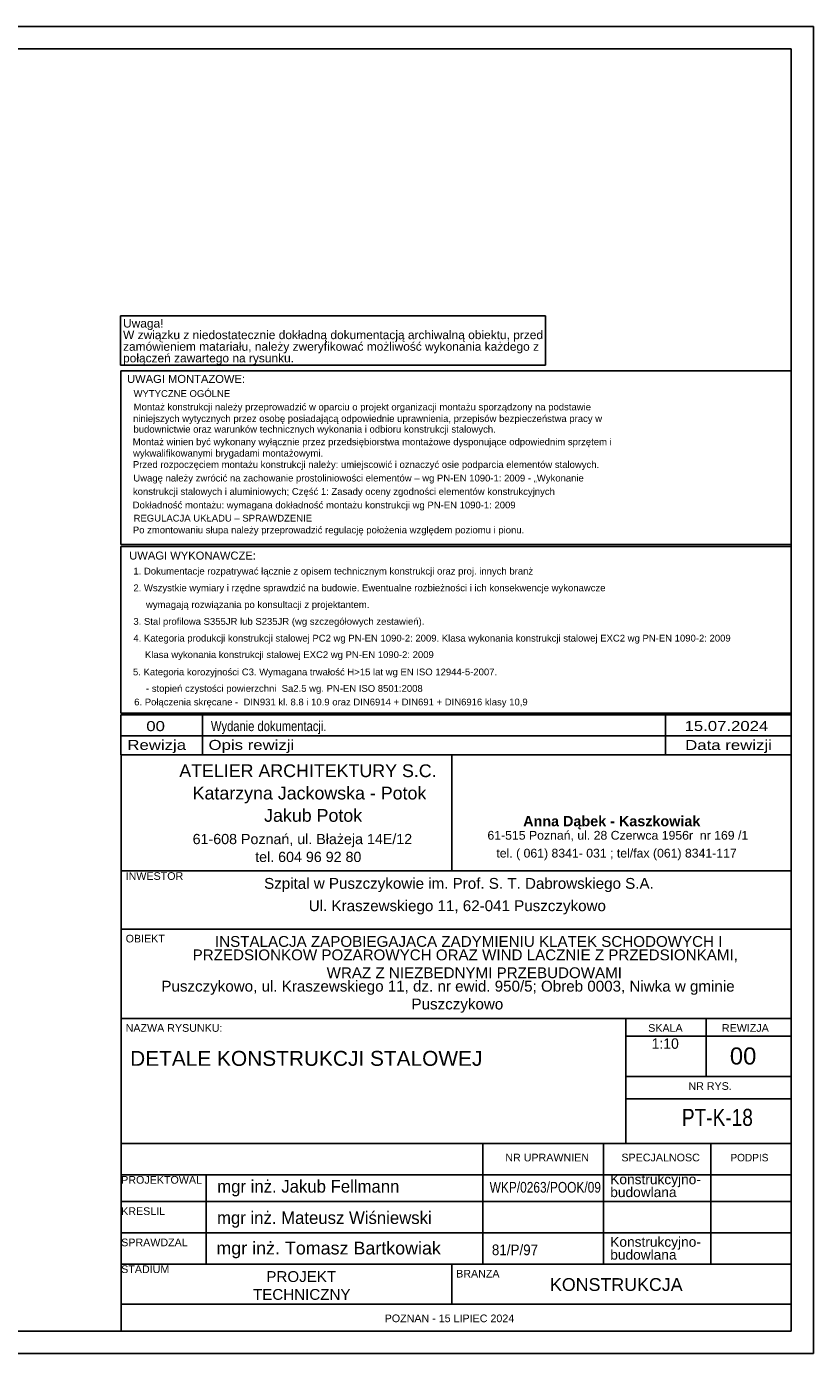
# Model space of a CAD drawing. Header units: millimetres. Extents: x 0 to 4200, y 0 to 2970.
# Tile 4 of 4: x 2438 to 4200, y 0 to 2970. Entities that reach past the tile are written whole.
import ezdxf

# ---------------------------------------------------------------- set-up
doc = ezdxf.new("R2010")
doc.units = ezdxf.units.MM
doc.styles.add('ar', font='txt', dxfattribs={"height": 0.2})
doc.styles.add('ari', font='txt', dxfattribs={"height": 0.2})
doc.styles.add('aria', font='txt', dxfattribs={"height": 0.2})
doc.styles.add('Arial', font='ARIAL.TTF', dxfattribs={"height": 0.2})
doc.styles.add('arialbd', font='txt', dxfattribs={"height": 0.2})

# ---------------------------------------------------------------- blocks, each defined once
blk = doc.blocks.new('Unknown-2540463-1268')
at = {"color": 7, "linetype": 'Continuous'}
for p, q in [((4200, 2970), (0, 2970)), ((4200, 2970), (4150, 2970)), ((4200, 0), (4200, 2970)), ((4150, 2920), (50, 2920)), ((4150, 50), (4150, 2920)), ((50, 50), (4150, 50)), ((0, 0), (4200, 0))]:
    blk.add_line(p, q, dxfattribs=at)
blk = doc.blocks.new('Unknown-2540463-2610')
at = {"color": 7, "linetype": 'Continuous'}
for p, q in [((4150, 2199.2), (2649.2, 2199.2)), ((2649.2, 2199.2), (2649.2, 1810.6)), ((4150, 1810.6), (4150, 2199.2)), ((2649.2, 1810.6), (4150, 1810.6))]:
    blk.add_line(p, q, dxfattribs=at)
at = {"color": 7, "linetype": 'Continuous', "style": 'Arial'}
for s, height, p in [('UWAGI MONTAZOWE:', 17.917, (2663.1, 2172.3)), ('WYTYCZNE OGÓLNE', 15.23, (2677.7, 2140.9)), ('Montaż konstrukcji należy przeprowadzić w oparciu o projekt organizacji montażu sporządzony na podstawie', 15.2297, (2677.9, 2110.9)), ('niniejszych wytycznych przez osobę posiadającą odpowiednie uprawnienia, przepisów bezpieczeństwa pracy w', 15.2297, (2676.6, 2084.9)), ('budownictwie oraz warunków technicznych wykonania i odbioru konstrukcji stalowych.', 15.23, (2677.5, 2061.1)), ('Montaż winien być wykonany wyłącznie przez przedsiębiorstwa montażowe dysponujące odpowiednim sprzętem i', 15.2297, (2675.8, 2033)), ('wykwalifikowanymi brygadami montażowymi.', 15.23, (2676.6, 2007.5)), ('Przed rozpoczęciem montażu konstrukcji należy: umiejscowić i oznaczyć osie podparcia elementów stalowych.', 15.2297, (2676.2, 1982.1)), ('Uwagę należy zwrócić na zachowanie prostoliniowości elementów – wg PN-EN 1090-1: 2009 - „Wykonanie', 15.23, (2677.2, 1951.7)), ('konstrukcji stalowych i aluminiowych; Część 1: Zasady oceny zgodności elementów konstrukcyjnych', 15.23, (2676.3, 1921.8)), ('Dokładność montażu: wymagana dokładność montażu konstrukcji wg PN-EN 1090-1: 2009', 15.23, (2675.8, 1891.4)), ('REGULACJA UKŁADU – SPRAWDZENIE', 15.23, (2677.8, 1862)), ('Po zmontowaniu słupa należy przeprowadzić regulację położenia względem poziomu i pionu.', 15.23, (2676.1, 1835.6))]:
    blk.add_text(s, height=height, dxfattribs=at).set_placement(p)
blk = doc.blocks.new('Text-2540463-2591')
at = {"color": 0, "linetype": 'Continuous'}
blk.add_wipeout([(3036.6, 2218.3), (3036.6, 2238.3), (2654.2, 2238.3), (2654.2, 2218.3)], dxfattribs=at)
at = {"color": 30, "linetype": 'Continuous'}
blk.add_line((2648.2, 2212.3), (3599.7, 2212.3), dxfattribs=at)
at = {"color": 0, "linetype": 'Continuous'}
blk.add_wipeout([(3584.7, 2244.3), (3584.7, 2264.3), (2654.2, 2264.3), (2654.2, 2244.3)], dxfattribs=at)
at = {"color": 7, "linetype": 'Continuous', "style": 'Arial'}
blk.add_text('połączeń zawartego na rysunku.', height=19.102, dxfattribs=at).set_placement((2654.2, 2218.3))
at = {"color": 0, "linetype": 'Continuous'}
blk.add_wipeout([(3593.7, 2270.3), (3593.7, 2290.3), (2654.2, 2290.3), (2654.2, 2270.3)], dxfattribs=at)
at = {"color": 30, "linetype": 'Continuous'}
blk.add_line((3599.7, 2212.3), (3599.7, 2322.3), dxfattribs=at)
at = {"color": 7, "linetype": 'Continuous', "style": 'Arial'}
blk.add_text('zamówieniem matariału, należy zweryfikować możliwość wykonania każdego z', height=19.102, dxfattribs=at).set_placement((2654.2, 2244.3))
at = {"color": 0, "linetype": 'Continuous'}
blk.add_wipeout([(2744.6, 2296.3), (2744.6, 2316.3), (2654.2, 2316.3), (2654.2, 2296.3)], dxfattribs=at)
at = {"color": 30, "linetype": 'Continuous'}
for p, q in [((2648.2, 2322.3), (3599.7, 2322.3)), ((2648.2, 2212.3), (2648.2, 2322.3))]:
    blk.add_line(p, q, dxfattribs=at)
at = {"color": 7, "linetype": 'Continuous', "style": 'Arial'}
for s, height, p in [('W związku z niedostatecznie dokładną dokumentacją archiwalną obiektu, przed', 19.102, (2654.2, 2270.3)), ('Uwaga!', 19.1, (2654.2, 2296.3))]:
    blk.add_text(s, height=height, dxfattribs=at).set_placement(p)
blk = doc.blocks.new('Unknown-2540463-2607')
at = {"color": 7, "linetype": 'Continuous'}
for p, q in [((2650, 1340), (4150, 1340)), ((2650, 1340), (2650, 1080)), ((3390, 1080), (3390, 1340)), ((4150, 50), (4150, 1340)), ((2650, 1080), (4140, 1080)), ((2650, 1080), (2650, 50)), ((4150, 1080), (2650, 1080)), ((2650, 950), (4150, 950)), ((2650, 750), (4150, 750)), ((3780, 470), (3780, 750)), ((3960, 620), (3960, 750)), ((3780, 710), (4150, 710)), ((3780, 620), (4150, 620)), ((3780, 570), (4150, 570)), ((2650, 470), (4150, 470)), ((3460, 200), (3460, 470)), ((3730, 200), (3730, 470)), ((3970, 200), (3970, 470)), ((2650, 400), (4150, 400)), ((2840, 200), (2840, 400)), ((2650, 340), (4150, 340)), ((2650, 270), (4150, 270)), ((2810, 270), (4140, 270)), ((2650, 200), (4140, 200)), ((2850, 200), (4150, 200)), ((3390, 200), (3390, 110)), ((2650, 110), (4140, 110)), ((2650, 110), (4150, 110)), ((2650, 50), (4150, 50))]:
    blk.add_line(p, q, dxfattribs=at)
for s, height, style, p in [('ATELIER ARCHITEKTURY S.C.', 28.557, 'Arial', (2780, 1290)), ('Katarzyna Jackowska - Potok', 28.557, 'Arial', (2810, 1240)), ('Jakub Potok', 28.557, 'Arial', (2970, 1190)), ('Anna Dąbek - Kaszkowiak', 23.023, 'arialbd', (3550, 1180)), ('61-608 Poznań, ul. Błażeja 14E/12', 22.846, 'Arial', (2810, 1140)), ('61-515 Poznań, ul. 28 Czerwca 1956r  nr 169 /1', 19.633, 'Arial', (3470, 1150)), ('tel. ( 061) 8341- 031 ; tel/fax (061) 8341-117', 19.633, 'Arial', (3490, 1110)), ('tel. 604 96 92 80', 22.846, 'Arial', (2950, 1100)), ('INWESTOR', 17.13, 'Arial', (2660, 1060)), ('Szpital w Puszczykowie im. Prof. S. T. Dabrowskiego S.A.', 24.275, 'Arial', (2970, 1040)), ('Ul. Kraszewskiego 11, 62-041 Puszczykowo', 24.275, 'Arial', (3070, 990)), ('OBIEKT', 17.13, 'Arial', (2660, 920)), ('INSTALACJA ZAPOBIEGAJACA ZADYMIENIU KLATEK SCHODOWYCH I', 24.275, 'Arial', (2860, 910)), ('PRZEDSIONKOW POZAROWYCH ORAZ WIND LACZNIE Z PRZEDSIONKAMI,', 24.275, 'Arial', (2810, 880)), ('WRAZ Z NIEZBEDNYMI PRZEBUDOWAMI', 24.275, 'Arial', (3110, 840)), ('Puszczykowo, ul. Kraszewskiego 11, dz. nr ewid. 950/5; Obreb 0003, Niwka w gminie', 24.275, 'Arial', (2740, 810)), ('Puszczykowo', 24.275, 'Arial', (3300, 770)), ('NAZWA RYSUNKU:', 17.134, 'Arial', (2660, 720)), ('SKALA', 17.13, 'Arial', (3830, 720)), ('REWIZJA', 17.13, 'Arial', (3995, 720)), ('NR RYS.', 17.13, 'Arial', (3920, 590)), ('NR UPRAWNIEN', 17.134, 'Arial', (3510, 430)), ('SPECJALNOSC', 17.134, 'Arial', (3770, 430)), ('PODPIS', 16.8, 'ar', (4014.2, 430)), ('PROJEKTOWAL', 17.134, 'Arial', (2650, 380)), ('KRESLIL', 17.13, 'Arial', (2650, 310)), ('SPRAWDZAL', 17.13, 'Arial', (2650, 240)), ('STADIUM', 17.13, 'Arial', (2650, 180)), ('PROJEKT', 24.27, 'Arial', (2975, 160)), ('BRANZA', 17.13, 'Arial', (3400, 170)), ('KONSTRUKCJA', 28.558, 'Arial', (3610, 140)), ('TECHNICZNY', 24.27, 'Arial', (2945, 120)), ('POZNAN - 15 LIPIEC 2024', 17.134, 'Arial', (3240, 70))]:
    blk.add_text(s, height=height, dxfattribs=dict(at, style=style)).set_placement(p)
at = {"color": 7}
for s, height, style, p in [('1:10', 23.33, 'aria', (3837.8, 682)), ('00', 38.2, 'Arial', (4012.8, 646.8)), ('DETALE KONSTRUKCJI STALOWEJ', 33.428, 'Arial', (2670, 643.8)), ('mgr inż. Jakub Fellmann', 28, 'ari', (2865, 360)), ('Konstrukcyjno-', 21.967, 'Arial', (3745, 378.8)), ('budowlana', 21.97, 'Arial', (3745, 350)), ('mgr inż. Mateusz Wiśniewski', 28, 'ari', (2864.6, 289.8)), ('mgr inż. Tomasz Bartkowiak', 28.652, 'Arial', (2863.1, 221.6)), ('Konstrukcyjno-', 21.967, 'Arial', (3745, 238.8)), ('budowlana', 21.97, 'Arial', (3745, 210))]:
    blk.add_text(s, height=height, dxfattribs=dict(at, style=style)).set_placement(p)
at = {"color": 7, "style": 'Arial'}
for s, height, width, p in [('PT-K-18', 38.2, 0.8, (3905.4, 509.3)), ('WKP/0263/POOK/09', 23.877, 0.8, (3475, 360)), ('81/P/97', 23.88, 0.9, (3480, 220))]:
    blk.add_text(s, height=height, dxfattribs=dict(at, width=width)).set_placement(p)
blk = doc.blocks.new('Unknown-2540463-2608')
at = {"color": 7, "linetype": 'Continuous'}
for p, q in [((2649.2, 1429.1), (4150, 1429.1)), ((4150, 1429.1), (2649.2, 1429.1)), ((2649.2, 1429.1), (2649.2, 1382.2)), ((2832.1, 1429.1), (2832.1, 1382.2)), ((3868.6, 1429.1), (3868.6, 1382.2)), ((4150, 1429.1), (4150, 1382.2)), ((2649.2, 1382.2), (4150, 1382.2)), ((2649.2, 1382.2), (2649.2, 1340)), ((2649.2, 1382.2), (4150, 1382.2)), ((2832.1, 1382.2), (2832.1, 1340)), ((3868.6, 1382.2), (3868.6, 1340)), ((4150, 1382.2), (4150, 1340)), ((4150, 1340), (2649.2, 1340))]:
    blk.add_line(p, q, dxfattribs=at)
at = {"color": 7, "linetype": 'Continuous', "style": 'Arial'}
for s, height, width, p in [('00', 22.4, 1.196471, (2706.2, 1393)), ('Wydanie dokumentacji.', 22.397, 0.8, (2850.9, 1393)), ('15.07.2024', 22.4, 1.196471, (3911.4, 1393.3)), ('Rewizja', 22.4, 1.2, (2663.8, 1350.9)), ('Opis rewizji', 22.397, 1.2, (2845.6, 1350.9)), ('Data rewizji', 22.397, 1.2, (3912.8, 1350.7))]:
    blk.add_text(s, height=height, dxfattribs=dict(at, width=width)).set_placement(p)
blk = doc.blocks.new('Unknown-2540463-2609')
at = {"color": 7, "linetype": 'Continuous'}
for p, q in [((4150, 1806.2), (2649.2, 1806.2)), ((2649.2, 1806.2), (2649.2, 1433)), ((4150, 1433), (4150, 1806.2)), ((2649.2, 1433), (4150, 1433))]:
    blk.add_line(p, q, dxfattribs=at)
at = {"color": 7, "linetype": 'Continuous', "style": 'Arial'}
for s, height, p in [('UWAGI WYKONAWCZE:', 17.917, (2668, 1776.9)), ('1. Dokumentacje rozpatrywać łącznie z opisem technicznym konstrukcji oraz proj. innych branż', 15.23, (2677.3, 1743.5)), ('2. Wszystkie wymiary i rzędne sprawdzić na budowie. Ewentualne rozbieżności i ich konsekwencje wykonawcze', 15.2297, (2677.3, 1706)), ('wymagają rozwiązania po konsultacji z projektantem.', 15.23, (2705.5, 1668.5)), ('3. Stal profilowa S355JR lub S235JR (wg szczegółowych zestawień).', 15.23, (2677.3, 1630.9)), ('4. Kategoria produkcji konstrukcji stalowej PC2 wg PN-EN 1090-2: 2009. Klasa wykonania konstrukcji stalowej EXC2 wg PN-EN 1090-2: 2009', 15.2297, (2677.3, 1593.4)), ('Klasa wykonania konstrukcji stalowej EXC2 wg PN-EN 1090-2: 2009', 15.23, (2703.1, 1556.5)), ('5. Kategoria korozyjności C3. Wymagana trwałość H>15 lat wg EN ISO 12944-5-2007.', 15.23, (2676.4, 1517.8)), ('- stopień czystości powierzchni  Sa2.5 wg. PN-EN ISO 8501:2008', 15.23, (2705.5, 1480.9)), ('6. Połączenia skręcane -  DIN931 kl. 8.8 i 10.9 oraz DIN6914 + DIN691 + DIN6916 klasy 10,9', 15.23, (2679.1, 1450.5))]:
    blk.add_text(s, height=height, dxfattribs=at).set_placement(p)

msp = doc.modelspace()

# ---------------------------------------------------------------- block references
for name in ['Unknown-2540463-1268', 'Unknown-2540463-2610', 'Unknown-2540463-2609', 'Unknown-2540463-2608', 'Unknown-2540463-2607']:
    msp.add_blockref(name, (0, 0))

# ---------------------------------------------------------------- next in the draw order: block references
msp.add_blockref('Text-2540463-2591', (0, 0))

doc.saveas('drawing.dxf')
